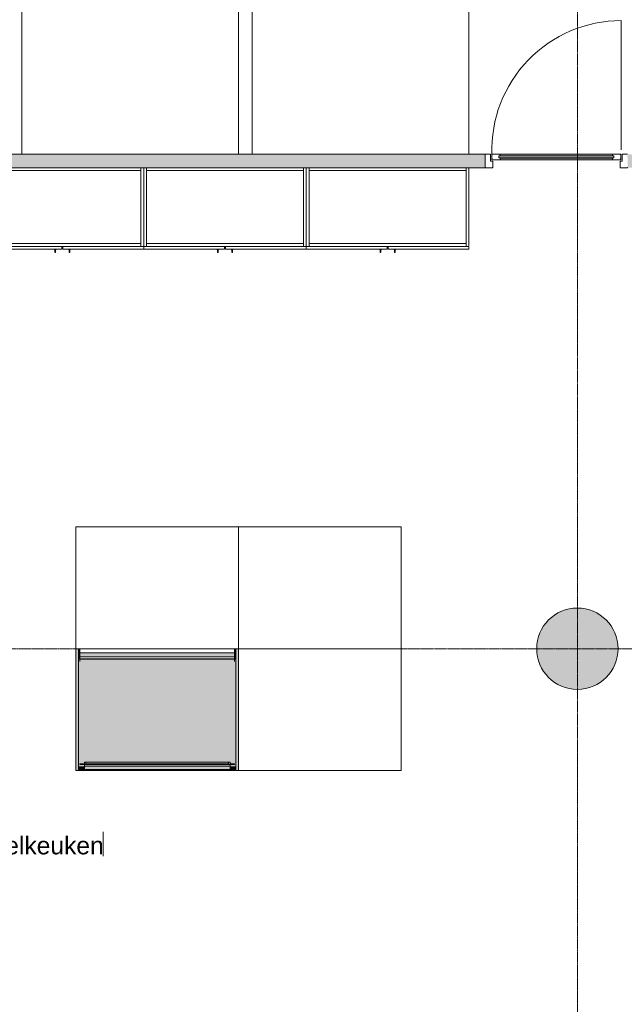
# Model space of a CAD drawing. Header units: millimetres. Extents: x -281 to 145437, y -16481 to 78869.
# Tile 161 of 256: x 27485 to 31946, y 26575 to 33843. Entities that reach past the tile are written whole.
import ezdxf

# ---------------------------------------------------------------- set-up
doc = ezdxf.new("R2010")
doc.units = ezdxf.units.MM
doc.linetypes.add('Grid Line', pattern=[12, 6, -2, 2, -2])
doc.linetypes.add('NLRS_Dash-0_6mm_Space-0_6mm_cpz', pattern=[1.2, 0.6, -0.6])
for name, color, linetype, lineweight in [('A--A2__Ruwbouw', 8, 'Continuous', 5), ('A--L$01A__Algemeen', 7, 'Continuous', 5), ('A--L$07A__Stramien', 1, 'Continuous', 5), ('A--L21__Buitenwanden', 3, 'Continuous', 5), ('A--L28__Hoofddraagconstructies', 3, 'Continuous', 9), ('A--L3__Afbouw', 2, 'Continuous', 5), ('A--L5__InstallatiesW', 7, 'Continuous', 5), ('A--L82__LosseGebruikersInvent', 1, 'Continuous', 5), ('A--L8__LosseInventaris', 1, 'Continuous', 5), ('A--TR9__AlgVoorz', 1, 'Continuous', 5), ('Specialty Equipment', 1, 'Continuous', 5)]:
    doc.layers.add(name, color=color, linetype=linetype, lineweight=lineweight)
doc.styles.add('Arial_3', font='arial.ttf', dxfattribs={"height": 130})

# ---------------------------------------------------------------- blocks, each defined once
blk = doc.blocks.new('TBR-B-BWK-C-BES-ARC-R25_rvt-1-L_80_ 11')
at = {"layer": 'A--L28__Hoofddraagconstructies', "lineweight": 5}
blk.add_hatch(color=21, dxfattribs=at).paths.add_polyline_path([(31600, 28900), (31658.5, 28905.8), (31714.8, 28922.8), (31766.7, 28950.6), (31812.1, 28987.9), (31849.4, 29033.3), (31877.2, 29085.2), (31894.2, 29141.5), (31900, 29200), (31894.2, 29258.5), (31877.2, 29314.8), (31849.4, 29366.7), (31812.1, 29412.1), (31766.7, 29449.4), (31714.8, 29477.2), (31658.5, 29494.2), (31600, 29500), (31541.5, 29494.2), (31485.2, 29477.2), (31433.3, 29449.4), (31387.9, 29412.1), (31350.6, 29366.7), (31322.8, 29314.8), (31305.8, 29258.5), (31300, 29200), (31305.8, 29141.5), (31322.8, 29085.2), (31350.6, 29033.3), (31389, 28986.9), (31433.3, 28950.6), (31485.2, 28922.8), (31541.5, 28905.8)])
at = {"layer": 'A--L28__Hoofddraagconstructies', "color": 231, "lineweight": 18}
for start, end in [(0, 180), (180, 0)]:
    blk.add_arc((31600, 29200), 300, start, end, dxfattribs=at)
blk = doc.blocks.new('NLRS_57_ME_UN_zuurkast_gen_kad - zuurkast dxbxh 900x1200x2700-V286-L_80_ 11')
at = {"layer": 'A--L5__InstallatiesW'}
for points in [[(-581, -900), (-581, -2), (-583, 0), (-598, 0), (-600, -2), (-600, -900)], [(600, -900), (600, -2), (598, 0), (583, 0), (581, -2), (581, -900)], [(569.5, -76), (569.5, -75), (493.6, -76)]]:
    blk.add_hatch(color=254, dxfattribs=at).paths.add_polyline_path(points)
at = {"layer": 'A--L8__LosseInventaris'}
h = blk.add_hatch(color=254, dxfattribs=at)
h.paths.add_polyline_path([(-581, -75), (-570, -75), (-570, 0), (-583, 0), (-581, -2)])
h.paths.add_polyline_path([(-600, -2), (-598, 0), (-600, 0)])
h = blk.add_hatch(color=254, dxfattribs=at)
h.paths.add_polyline_path([(570, -75), (581, -75), (581, -2), (583, 0), (570, 0), (570, -2)])
h.paths.add_polyline_path([(600, -2), (600, 0), (598, 0)])
for points in [[(493.6, -60), (570, -60), (570, -30), (-570, -30), (-570, -60), (-464.7, -60)], [(14.5, -866), (537, -866), (537, -855), (-537, -855), (-537, -866), (-464.7, -866)], [(537, -868.5), (537, -866), (-537, -866.7), (-537, -868.5), (493.6, -868.5)], [(14.5, -872), (537, -872), (537, -868.5), (-537, -868.5), (-537, -872), (-464.7, -872)], [(493.6, -892), (537, -892), (537, -872), (-537, -872.3), (-537, -892), (361.1, -892)], [(526, -850.5), (526, -836.4), (-526, -836.4), (-526, -850.5), (493.6, -850.5)], [(493.6, -855), (526, -855), (526, -850.5), (-526, -850.5), (-526, -855), (14.5, -855)], [(-539, -900), (-537, -898), (-537, -874.3), (-539, -872.3), (-579, -872.3), (-581, -874.3), (-581, -898), (-579, -900)], [(493.6, -900), (537, -898.9), (537, -892), (-537, -892.8), (-537, -900), (14.5, -900)], [(579, -900), (581, -898), (581, -874.3), (579, -872.3), (539, -872.3), (537, -874.3), (537, -898), (539, -900)]]:
    blk.add_hatch(color=254, dxfattribs=at).paths.add_polyline_path(points)
h = blk.add_hatch(color=254, dxfattribs=at)
h.paths.add_polyline_path([(539, -900), (537, -899.5), (537, -900)])
h.paths.add_polyline_path([(579, -900), (581, -900), (581, -898)])
h.paths.add_polyline_path([(-579, -900), (-581, -898), (-581, -900)])
h.paths.add_polyline_path([(-537, -900), (-537.9, -898.9), (-539, -900)])
h.paths.add_polyline_path([(-537, -874.3), (-537, -855), (-571, -855), (-571, -850.5), (-537, -850.5), (-537, -836.4), (537, -836.4), (537, -850.5), (571, -850.5), (571, -855), (537, -855), (537, -874.3), (539, -872.3), (579, -872.3), (581, -874.3), (581, -75), (-581, -76), (-581, -874.3), (-579, -872.3), (-539, -872.3)])
h.paths.add_polyline_path([(571, -94), (570, -94), (571, -76.5)])
h.paths.add_polyline_path([(-570, -94), (-571, -94), (-570, -76.5)])
h = blk.add_hatch(color=254, dxfattribs=at)
h.paths.add_polyline_path([(537, -855), (571, -855), (571, -850.5), (537, -850.5), (537, -836.4), (526, -836.4), (526, -855)])
h.paths.add_polyline_path([(-526, -855), (-526, -836.4), (-537, -836.4), (-537, -850.5), (-571, -850.5), (-571, -855), (-537, -855)])
at = {"layer": 'A--L5__InstallatiesW', "color": 5}
for p, q in [((-583, 0), (-598, 0)), ((598, 0), (583, 0)), ((-600, -2), (-600, -900)), ((-581, -900), (-581, -2)), ((581, -2), (581, -900)), ((600, -900), (600, -2)), ((-571, -76.5), (-571, -94)), ((-571, -94), (-570, -94)), ((-570, -94), (-570, -76.5)), ((569.5, -75), (-569.5, -75)), ((-569.5, -76), (569.5, -76)), ((570, -76.5), (570, -94)), ((570, -94), (571, -94)), ((571, -94), (571, -76.5)), ((-600, -900), (-581, -900)), ((581, -900), (600, -900))]:
    blk.add_line(p, q, dxfattribs=at)
for centre, radius, start, end in [((-583, -2), 2, 0, 90), ((583, -2), 2, 90, 180), ((598, -2), 2, 360, 90), ((-598, -2), 2, 90, 180), ((-569.5, -76.5), 1.46, 90, 180), ((-569.5, -76.5), 0.5, 90, 180), ((569.5, -76.5), 1.46, 0, 90), ((569.5, -76.5), 0.5, 0, 90)]:
    blk.add_arc(centre, radius, start, end, dxfattribs=at)
at = {"layer": 'A--L8__LosseInventaris', "color": 5}
for p, q in [((-600, 0), (-600, -2)), ((-570, -75), (-570, 0)), ((570, -30), (-570, -30)), ((-570, -30), (-570, -60)), ((-570, -60), (570, -60)), ((570, 0), (570, -75)), ((570, -60), (570, -30)), ((-569.5, -75), (-581, -75)), ((581, -75), (569.5, -75)), ((-537, -866), (-537, -855)), ((-537, -868.5), (-537, -866)), ((-537, -866), (537, -866)), ((-537, -872), (-537, -868.5)), ((-537, -874.4), (-537, -872)), ((526, -855), (-526, -855)), ((537, -855), (537, -866)), ((537, -866), (537, -868.5)), ((537, -868.5), (537, -872)), ((537, -872), (537, -874.4)), ((-581, -900), (-579, -900)), ((-539, -900), (-537, -900)), ((537, -892), (-537, -892)), ((-537, -898.9), (-537, -900)), ((-537, -900), (537, -900)), ((537, -900), (537, -898.9)), ((537, -900), (539, -900)), ((579, -900), (581, -900))]:
    blk.add_line(p, q, dxfattribs=at)
at = {"layer": 'Specialty Equipment'}
for p, q in [((-571, -850.5), (-571, -855)), ((-537, -850.5), (-571, -850.5)), ((-571, -855), (-526, -855)), ((-526, -836.4), (-537, -836.4)), ((-537, -836.4), (-537, -850.5)), ((-526, -855), (-526, -836.4)), ((526, -836.4), (-526, -836.4)), ((-526, -836.4), (-526, -850.5)), ((-526, -850.5), (526, -850.5)), ((537, -836.4), (526, -836.4)), ((526, -836.4), (526, -855)), ((526, -850.5), (526, -836.4)), ((526, -855), (571, -855)), ((537, -850.5), (537, -836.4)), ((571, -850.5), (537, -850.5)), ((571, -855), (571, -850.5)), ((-581, -874.3), (-581, -898)), ((-539, -872.3), (-579, -872.3)), ((-579, -900), (-539, -900)), ((-537, -898), (-537, -874.3)), ((537, -874.3), (537, -898)), ((579, -872.3), (539, -872.3)), ((539, -900), (579, -900)), ((581, -898), (581, -874.3))]:
    blk.add_line(p, q, dxfattribs=at)
for centre, start, end in [((-579, -874.3), 90, 180), ((-579, -898), 180, 270), ((-539, -874.3), 360, 90), ((-539, -898), 270, 0), ((539, -874.3), 90, 180), ((539, -898), 180, 270), ((579, -874.3), 360, 90), ((579, -898), 270, 0)]:
    blk.add_arc(centre, 2, start, end, dxfattribs=at)
blk = doc.blocks.new('NLRS_30_DO_WB_deur enkel draai-SH_gen_cpz1 - 32_31_14_deur enkel glas_gen_aluminium_1050x2800_systeemwand-51066847-L_80_ 11')
at = {"layer": 'A--L3__Afbouw'}
for p, q in [((-525, 50), (-470, 50)), ((-524, 47.3), (-525, 47.3)), ((-525, 46.5), (-524, 46.5)), ((-524, 46.5), (-524, 47.3)), ((-471, 47.3), (-471, 46.5)), ((-470, 47.3), (-471, 47.3)), ((-471, 46.5), (-470, 46.5)), ((-470, 50), (-470, 47.3)), ((-470, 46.5), (-470, 0)), ((470, 50), (525, 50)), ((470, 47.3), (470, 50)), ((471, 47.3), (470, 47.3)), ((470, 46.5), (471, 46.5)), ((470, 0), (470, 46.5)), ((471, 46.5), (471, 47.3)), ((524, 47.3), (524, 46.5)), ((525, 47.3), (524, 47.3)), ((524, 46.5), (525, 46.5)), ((-524, -30), (-525, -30)), ((-525, -30.8), (-524, -30.8)), ((-485, -50), (-525, -50)), ((-524, -30.8), (-524, -30)), ((-486, 0), (-486, -0.8)), ((-470, 0), (-486, 0)), ((-486, -0.8), (-485, -0.8)), ((-485, -0.8), (-485, -50)), ((486, 0), (470, 0)), ((485, -0.8), (486, -0.8)), ((485, -50), (485, -0.8)), ((525, -50), (485, -50)), ((486, -0.8), (486, 0)), ((524, -30), (524, -30.8)), ((525, -30), (524, -30)), ((524, -30.8), (525, -30.8))]:
    blk.add_line(p, q, dxfattribs=at)
blk = doc.blocks.new('NLRS_30_DO_UN_paneel-SH_gen_cpz - 32_30_paneel_gen-V293-L_80_ 11')
at = {"layer": 'A--L3__Afbouw'}
for points in [[(425, 7.5), (-425, 7.5), (-425, -7.5), (425, -7.5)], [(415, 20), (-415, 20), (-415, 8.3), (415, 8.3)], [(415, -8.3), (-415, -8.3), (-415, -20), (415, -20)]]:
    blk.add_hatch(color=256, dxfattribs=at).paths.add_polyline_path(points)
for p, q in [((-475, 20), (-415, 20)), ((-475, 13.3), (-475, 20)), ((-474, 13.3), (-475, 13.3)), ((-475, 12.5), (-474, 12.5)), ((-475, -16.5), (-475, 12.5)), ((-474, 12.5), (-474, 13.3)), ((-425, 7.5), (425, 7.5)), ((-425, -7.5), (-425, 7.5)), ((-425, 7.5), (-425, -7.5)), ((-416, 7.5), (-425, 7.5)), ((-416, 8.3), (-416, 7.5)), ((-415, 8.3), (-416, 8.3)), ((-415, 20), (-415, 8.3)), ((415, 20), (-415, 20)), ((-415, 8.3), (415, 8.3)), ((415, 20), (475, 20)), ((415, 8.3), (415, 20)), ((416, 8.3), (415, 8.3)), ((416, 7.5), (416, 8.3)), ((425, 7.5), (416, 7.5)), ((425, 7.5), (425, -7.5)), ((425, -7.5), (425, 7.5)), ((474, 13.3), (474, 12.5)), ((475, 13.3), (474, 13.3)), ((474, 12.5), (475, 12.5)), ((475, 20), (475, 13.3)), ((475, 12.5), (475, -16.5)), ((-474, -16.5), (-475, -16.5)), ((-475, -17.3), (-474, -17.3)), ((-475, -20), (-475, -17.3)), ((-475, -20), (-475, -17.3)), ((-474, -17.3), (-475, -17.3)), ((-415, -20), (-475, -20)), ((-474, -17.3), (-474, -16.5)), ((425, -7.5), (-425, -7.5)), ((-425, -7.5), (-416, -7.5)), ((-416, -7.5), (-416, -8.3)), ((-416, -8.3), (-415, -8.3)), ((-415, -8.3), (-415, -20)), ((415, -8.3), (-415, -8.3)), ((-415, -20), (415, -20)), ((415, -8.3), (416, -8.3)), ((415, -20), (415, -8.3)), ((475, -20), (415, -20)), ((416, -7.5), (425, -7.5)), ((416, -8.3), (416, -7.5)), ((474, -16.5), (474, -17.3)), ((475, -16.5), (474, -16.5)), ((474, -17.3), (475, -17.3)), ((475, -17.3), (474, -17.3)), ((475, -17.3), (475, -20)), ((475, -20), (475, -17.3))]:
    blk.add_line(p, q, dxfattribs=at)
blk = doc.blocks.new('NLRS_30_DO_UN_clearance zone-SH_gen_cpz - NLRS_30_DO_UN_clearance zone-SH_gen_cpz-62715619-L_80_ 11')
at = {"layer": 'A--L3__Afbouw'}
blk.add_line((-477.5, -1006.6), (-477.5, -53.5), dxfattribs=at)
blk.add_arc((-477.5, -53.5), 953.1, 270, 2.0143, dxfattribs=at)
blk = doc.blocks.new('NLRS_82_FU_UN__veiligheid_ kast_gen_kad - kast dxbxh 600x1200x2100-49274341-L_80_ 11')
at = {"layer": 'A--L5__InstallatiesW'}
for p, q in [((-555.3, 47), (-555.3, -529)), ((-537.3, 49), (-553.3, 49)), ((624.7, 49), (-535.3, 49)), ((-535.3, 49), (-535.3, 29)), ((-535.3, -529), (-535.3, 47)), ((624.7, 29), (-535.3, 29)), ((-535.3, 29), (-535.3, -511)), ((-535.3, 29), (624.7, 29)), ((624.7, 29), (624.7, 49)), ((624.7, 47), (624.7, -529)), ((624.7, -511), (624.7, 29)), ((642.7, 49), (626.7, 49)), ((644.7, -529), (644.7, 47)), ((-555.3, -536), (-555.3, -546)), ((-553.3, -531), (-554.5, -531)), ((-554.5, -551), (40.9, -551)), ((-553.3, -531), (-537.3, -531)), ((-535, -531), (-537.3, -531)), ((-535.3, -511), (624.7, -511)), ((-535.3, -511), (-535.3, -531)), ((-535.3, -529), (-535.3, -531)), ((-535.3, -531), (-533.3, -531)), ((-533.3, -511), (-533.8, -511)), ((-533.3, -511), (622.7, -511)), ((622.7, -531), (-533.3, -531)), ((41.7, -546), (41.7, -536)), ((47.7, -536), (47.7, -546)), ((48.5, -551), (643.9, -551)), ((623.2, -511), (622.7, -511)), ((622.7, -531), (624.7, -531)), ((626.7, -531), (624.4, -531)), ((624.7, -531), (624.7, -511)), ((624.7, -531), (624.7, -529)), ((626.7, -531), (642.7, -531)), ((643.9, -531), (642.7, -531)), ((644.7, -546), (644.7, -536))]:
    blk.add_line(p, q, dxfattribs=at)
at = {"layer": 'A--L5__InstallatiesW', "flags": 128}
for points in [[(-555.3, -531.8), (-555.3, -531.8), (-555.3, -531.7), (-555.3, -531.7), (-555.3, -531.7), (-555.3, -531.6), (-555.3, -531.6), (-555.3, -531.6), (-555.3, -531.5), (-555.2, -531.5), (-555.2, -531.5), (-555.2, -531.5), (-555.2, -531.4), (-555.2, -531.4), (-555.2, -531.4), (-555.2, -531.3), (-555.1, -531.3), (-555.1, -531.3), (-555.1, -531.3), (-555.1, -531.2), (-555.1, -531.2), (-555, -531.2), (-555, -531.2), (-555, -531.2), (-555, -531.1), (-554.9, -531.1), (-554.9, -531.1), (-554.9, -531.1), (-554.8, -531.1), (-554.8, -531.1), (-554.8, -531.1), (-554.8, -531), (-554.7, -531), (-554.7, -531), (-554.7, -531), (-554.6, -531), (-554.6, -531), (-554.6, -531), (-554.5, -531)], [(-554.6, -551), (-554.6, -551), (-554.6, -551), (-554.7, -551), (-554.7, -551), (-554.7, -551), (-554.8, -551), (-554.8, -550.9), (-554.8, -550.9), (-554.8, -550.9), (-554.9, -550.9), (-554.9, -550.9), (-554.9, -550.9), (-555, -550.9), (-555, -550.8), (-555, -550.8), (-555, -550.8), (-555.1, -550.8), (-555.1, -550.8), (-555.1, -550.7), (-555.1, -550.7), (-555.1, -550.7), (-555.2, -550.7), (-555.2, -550.6), (-555.2, -550.6), (-555.2, -550.6), (-555.2, -550.5), (-555.2, -550.5), (-555.2, -550.5), (-555.3, -550.5), (-555.3, -550.4), (-555.3, -550.4), (-555.3, -550.4), (-555.3, -550.3), (-555.3, -550.3), (-555.3, -550.3), (-555.3, -550.2), (-555.3, -550.2), (-555.3, -550.2)], [(41.7, -550.2), (41.7, -550.2), (41.7, -550.3), (41.7, -550.3), (41.7, -550.3), (41.7, -550.4), (41.7, -550.4), (41.7, -550.4), (41.7, -550.5), (41.6, -550.5), (41.6, -550.5), (41.6, -550.5), (41.6, -550.6), (41.6, -550.6), (41.6, -550.6), (41.6, -550.7), (41.5, -550.7), (41.5, -550.7), (41.5, -550.7), (41.5, -550.8), (41.5, -550.8), (41.4, -550.8), (41.4, -550.8), (41.4, -550.8), (41.4, -550.9), (41.3, -550.9), (41.3, -550.9), (41.3, -550.9), (41.2, -550.9), (41.2, -550.9), (41.2, -550.9), (41.2, -551), (41.1, -551), (41.1, -551), (41.1, -551), (41, -551), (41, -551), (41, -551), (40.9, -551)], [(41, -531), (41, -531), (41, -531), (41.1, -531), (41.1, -531), (41.1, -531), (41.2, -531), (41.2, -531.1), (41.2, -531.1), (41.2, -531.1), (41.3, -531.1), (41.3, -531.1), (41.3, -531.1), (41.4, -531.1), (41.4, -531.2), (41.4, -531.2), (41.4, -531.2), (41.5, -531.2), (41.5, -531.2), (41.5, -531.3), (41.5, -531.3), (41.5, -531.3), (41.6, -531.3), (41.6, -531.4), (41.6, -531.4), (41.6, -531.4), (41.6, -531.5), (41.6, -531.5), (41.6, -531.5), (41.7, -531.5), (41.7, -531.6), (41.7, -531.6), (41.7, -531.6), (41.7, -531.7), (41.7, -531.7), (41.7, -531.7), (41.7, -531.8), (41.7, -531.8), (41.7, -531.8)], [(47.7, -531.8), (47.7, -531.8), (47.7, -531.7), (47.7, -531.7), (47.7, -531.7), (47.7, -531.6), (47.7, -531.6), (47.7, -531.6), (47.7, -531.5), (47.8, -531.5), (47.8, -531.5), (47.8, -531.5), (47.8, -531.4), (47.8, -531.4), (47.8, -531.4), (47.8, -531.3), (47.9, -531.3), (47.9, -531.3), (47.9, -531.3), (47.9, -531.2), (47.9, -531.2), (48, -531.2), (48, -531.2), (48, -531.2), (48, -531.1), (48.1, -531.1), (48.1, -531.1), (48.1, -531.1), (48.2, -531.1), (48.2, -531.1), (48.2, -531.1), (48.2, -531), (48.3, -531), (48.3, -531), (48.3, -531), (48.4, -531), (48.4, -531), (48.4, -531), (48.5, -531)], [(48.4, -551), (48.4, -551), (48.4, -551), (48.3, -551), (48.3, -551), (48.3, -551), (48.2, -551), (48.2, -550.9), (48.2, -550.9), (48.2, -550.9), (48.1, -550.9), (48.1, -550.9), (48.1, -550.9), (48, -550.9), (48, -550.8), (48, -550.8), (48, -550.8), (47.9, -550.8), (47.9, -550.8), (47.9, -550.7), (47.9, -550.7), (47.9, -550.7), (47.8, -550.7), (47.8, -550.6), (47.8, -550.6), (47.8, -550.6), (47.8, -550.5), (47.8, -550.5), (47.8, -550.5), (47.7, -550.5), (47.7, -550.4), (47.7, -550.4), (47.7, -550.4), (47.7, -550.3), (47.7, -550.3), (47.7, -550.3), (47.7, -550.2), (47.7, -550.2), (47.7, -550.2)], [(644.7, -550.2), (644.7, -550.2), (644.7, -550.3), (644.7, -550.3), (644.7, -550.3), (644.7, -550.4), (644.7, -550.4), (644.7, -550.4), (644.7, -550.5), (644.6, -550.5), (644.6, -550.5), (644.6, -550.5), (644.6, -550.6), (644.6, -550.6), (644.6, -550.6), (644.6, -550.7), (644.5, -550.7), (644.5, -550.7), (644.5, -550.7), (644.5, -550.8), (644.5, -550.8), (644.4, -550.8), (644.4, -550.8), (644.4, -550.8), (644.4, -550.9), (644.3, -550.9), (644.3, -550.9), (644.3, -550.9), (644.2, -550.9), (644.2, -550.9), (644.2, -550.9), (644.2, -551), (644.1, -551), (644.1, -551), (644.1, -551), (644, -551), (644, -551), (644, -551), (643.9, -551)], [(644, -531), (644, -531), (644, -531), (644.1, -531), (644.1, -531), (644.1, -531), (644.2, -531), (644.2, -531.1), (644.2, -531.1), (644.2, -531.1), (644.3, -531.1), (644.3, -531.1), (644.3, -531.1), (644.4, -531.1), (644.4, -531.2), (644.4, -531.2), (644.4, -531.2), (644.5, -531.2), (644.5, -531.2), (644.5, -531.3), (644.5, -531.3), (644.5, -531.3), (644.6, -531.3), (644.6, -531.4), (644.6, -531.4), (644.6, -531.4), (644.6, -531.5), (644.6, -531.5), (644.6, -531.5), (644.7, -531.5), (644.7, -531.6), (644.7, -531.6), (644.7, -531.6), (644.7, -531.7), (644.7, -531.7), (644.7, -531.7), (644.7, -531.8), (644.7, -531.8), (644.7, -531.8)]]:
    blk.add_lwpolyline(points, dxfattribs=at)
at = {"layer": 'A--L5__InstallatiesW'}
for centre, start, end in [((-553.3, 47), 90, 180), ((-537.3, 47), 360, 90), ((626.7, 47), 90, 180), ((642.7, 47), 360, 90), ((-553.3, -529), 180, 270), ((-537.3, -529), 270, 360), ((626.7, -529), 180, 270), ((642.7, -529), 270, 0)]:
    blk.add_arc(centre, 2, start, end, dxfattribs=at)
at = {"layer": 'A--L8__LosseInventaris'}
for p, q in [((-13.3, -551), (-13.3, -556)), ((-13.3, -551), (-13.3, -556)), ((-13.3, -556), (-10.8, -556)), ((-13.3, -556), (-8.3, -556)), ((-11.3, -553.5), (-11.3, -564)), ((-11.3, -553.5), (-11.3, -564)), ((-10.9, -553.5), (-11.3, -553.5)), ((-10.9, -553.5), (-11.3, -553.5)), ((-10.9, -556), (-11.3, -556)), ((-10.9, -556), (-11.3, -556)), ((-8.3, -556), (-3.3, -556)), ((-5.8, -556), (-3.3, -556)), ((-5.3, -553.5), (-5.7, -553.5)), ((-5.3, -553.5), (-5.7, -553.5)), ((-5.3, -556), (-5.7, -556)), ((-5.3, -556), (-5.7, -556)), ((-5.3, -564), (-5.3, -553.5)), ((-5.3, -564), (-5.3, -553.5)), ((-3.3, -556), (-3.3, -551)), ((-3.3, -556), (-3.3, -551)), ((92.7, -551), (92.7, -556)), ((92.7, -551), (92.7, -556)), ((92.7, -556), (95.2, -556)), ((92.7, -556), (97.7, -556)), ((94.7, -553.5), (94.7, -564)), ((94.7, -553.5), (94.7, -564)), ((95.1, -553.5), (94.7, -553.5)), ((95.1, -553.5), (94.7, -553.5)), ((95.1, -556), (94.7, -556)), ((95.1, -556), (94.7, -556)), ((97.7, -556), (102.7, -556)), ((100.2, -556), (102.7, -556)), ((100.7, -553.5), (100.3, -553.5)), ((100.7, -553.5), (100.3, -553.5)), ((100.7, -556), (100.3, -556)), ((100.7, -556), (100.3, -556)), ((100.7, -564), (100.7, -553.5)), ((100.7, -564), (100.7, -553.5)), ((102.7, -556), (102.7, -551)), ((102.7, -556), (102.7, -551))]:
    blk.add_line(p, q, dxfattribs=at)
at = {"layer": 'A--L8__LosseInventaris', "flags": 128}
for points in [[(-11.3, -574), (-11.3, -574), (-11.3, -574), (-11.3, -573.9), (-11.3, -573.9), (-11.3, -573.8), (-11.3, -573.7), (-11.3, -573.6), (-11.3, -573.5), (-11.3, -573.4), (-11.3, -573.2), (-11.3, -573), (-11.3, -572.9), (-11.3, -572.7), (-11.3, -572.5), (-11.3, -572.3), (-11.3, -572), (-11.3, -571.8), (-11.3, -571.5), (-11.3, -571.2), (-11.3, -571), (-11.3, -570.7), (-11.3, -570.4), (-11.3, -570.1), (-11.3, -569.7), (-11.3, -569.4), (-11.3, -569.1), (-11.3, -568.7), (-11.3, -568.4), (-11.3, -568), (-11.3, -567.6), (-11.3, -567.2), (-11.3, -566.9), (-11.3, -566.5), (-11.3, -566.1), (-11.3, -565.7), (-11.3, -565.3), (-11.3, -564.9), (-11.3, -564.5), (-11.3, -564.1), (-11.3, -564)], [(-11.3, -564), (-11.3, -564.4), (-11.3, -564.8), (-11.3, -565.2), (-11.3, -565.6), (-11.3, -566), (-11.3, -566.4), (-11.3, -566.8), (-11.3, -567.1), (-11.3, -567.5), (-11.3, -567.9), (-11.3, -568.3), (-11.3, -568.6), (-11.3, -569), (-11.3, -569.3), (-11.3, -569.6), (-11.3, -570), (-11.3, -570.3), (-11.3, -570.6), (-11.3, -570.9), (-11.3, -571.2), (-11.3, -571.4), (-11.3, -571.7), (-11.3, -572), (-11.3, -572.2), (-11.3, -572.4), (-11.3, -572.6), (-11.3, -572.8), (-11.3, -573), (-11.3, -573.2), (-11.3, -573.3), (-11.3, -573.5), (-11.3, -573.6), (-11.3, -573.7), (-11.3, -573.8), (-11.3, -573.9), (-11.3, -573.9), (-11.3, -574), (-11.3, -574), (-11.3, -574)], [(-10.2, -576.3), (-10.3, -576.3), (-10.4, -576.2), (-10.5, -576.1), (-10.5, -576), (-10.6, -575.9), (-10.7, -575.8), (-10.8, -575.7), (-10.8, -575.6), (-10.9, -575.5), (-10.9, -575.4), (-11, -575.3), (-11, -575.2), (-11.1, -575.1), (-11.1, -575), (-11.2, -574.9), (-11.2, -574.7), (-11.2, -574.6), (-11.3, -574.5), (-11.3, -574.4), (-11.3, -574.3), (-11.3, -574.2), (-11.3, -574), (-11.3, -574)], [(-8.3, -577), (-8.4, -577), (-8.5, -577), (-8.7, -577), (-8.8, -577), (-8.9, -576.9), (-9, -576.9), (-9.1, -576.9), (-9.2, -576.8), (-9.4, -576.8), (-9.5, -576.8), (-9.6, -576.7), (-9.7, -576.7)], [(-6.9, -576.6), (-7, -576.7), (-7.1, -576.8), (-7.2, -576.8), (-7.3, -576.8), (-7.4, -576.9), (-7.6, -576.9), (-7.7, -576.9), (-7.8, -577), (-7.9, -577), (-8, -577), (-8.1, -577), (-8.3, -577), (-8.3, -577)], [(-5.3, -574), (-5.3, -574.1), (-5.3, -574.2), (-5.3, -574.4), (-5.3, -574.5), (-5.4, -574.6), (-5.4, -574.7), (-5.4, -574.8), (-5.5, -574.9), (-5.5, -575.1), (-5.5, -575.2), (-5.6, -575.3), (-5.6, -575.4), (-5.7, -575.5), (-5.8, -575.6), (-5.8, -575.7), (-5.9, -575.8), (-6, -575.9), (-6, -576), (-6.1, -576.1), (-6.2, -576.2), (-6.3, -576.2), (-6.4, -576.3)], [(-5.3, -564), (-5.3, -564.4), (-5.3, -564.8), (-5.3, -565.2), (-5.3, -565.6), (-5.3, -566), (-5.3, -566.4), (-5.3, -566.8), (-5.3, -567.1), (-5.3, -567.5), (-5.3, -567.9), (-5.3, -568.3), (-5.3, -568.6), (-5.3, -569), (-5.3, -569.3), (-5.3, -569.6), (-5.3, -570), (-5.3, -570.3), (-5.3, -570.6), (-5.3, -570.9), (-5.3, -571.2), (-5.3, -571.4), (-5.3, -571.7), (-5.3, -572), (-5.3, -572.2), (-5.3, -572.4), (-5.3, -572.6), (-5.3, -572.8), (-5.3, -573), (-5.3, -573.2), (-5.3, -573.3), (-5.3, -573.5), (-5.3, -573.6), (-5.3, -573.7), (-5.3, -573.8), (-5.3, -573.9), (-5.3, -573.9), (-5.3, -574), (-5.3, -574), (-5.3, -574)], [(-5.3, -574), (-5.3, -574), (-5.3, -574), (-5.3, -573.9), (-5.3, -573.9), (-5.3, -573.8), (-5.3, -573.7), (-5.3, -573.6), (-5.3, -573.5), (-5.3, -573.4), (-5.3, -573.2), (-5.3, -573), (-5.3, -572.9), (-5.3, -572.7), (-5.3, -572.5), (-5.3, -572.3), (-5.3, -572), (-5.3, -571.8), (-5.3, -571.5), (-5.3, -571.2), (-5.3, -571), (-5.3, -570.7), (-5.3, -570.4), (-5.3, -570.1), (-5.3, -569.7), (-5.3, -569.4), (-5.3, -569.1), (-5.3, -568.7), (-5.3, -568.4), (-5.3, -568), (-5.3, -567.6), (-5.3, -567.2), (-5.3, -566.9), (-5.3, -566.5), (-5.3, -566.1), (-5.3, -565.7), (-5.3, -565.3), (-5.3, -564.9), (-5.3, -564.5), (-5.3, -564.1), (-5.3, -564)], [(94.7, -574), (94.7, -574), (94.7, -574), (94.7, -573.9), (94.7, -573.9), (94.7, -573.8), (94.7, -573.7), (94.7, -573.6), (94.7, -573.5), (94.7, -573.4), (94.7, -573.2), (94.7, -573), (94.7, -572.9), (94.7, -572.7), (94.7, -572.5), (94.7, -572.3), (94.7, -572), (94.7, -571.8), (94.7, -571.5), (94.7, -571.2), (94.7, -571), (94.7, -570.7), (94.7, -570.4), (94.7, -570.1), (94.7, -569.7), (94.7, -569.4), (94.7, -569.1), (94.7, -568.7), (94.7, -568.4), (94.7, -568), (94.7, -567.6), (94.7, -567.2), (94.7, -566.9), (94.7, -566.5), (94.7, -566.1), (94.7, -565.7), (94.7, -565.3), (94.7, -564.9), (94.7, -564.5), (94.7, -564.1), (94.7, -564)], [(94.7, -564), (94.7, -564.4), (94.7, -564.8), (94.7, -565.2), (94.7, -565.6), (94.7, -566), (94.7, -566.4), (94.7, -566.8), (94.7, -567.1), (94.7, -567.5), (94.7, -567.9), (94.7, -568.3), (94.7, -568.6), (94.7, -569), (94.7, -569.3), (94.7, -569.6), (94.7, -570), (94.7, -570.3), (94.7, -570.6), (94.7, -570.9), (94.7, -571.2), (94.7, -571.4), (94.7, -571.7), (94.7, -572), (94.7, -572.2), (94.7, -572.4), (94.7, -572.6), (94.7, -572.8), (94.7, -573), (94.7, -573.2), (94.7, -573.3), (94.7, -573.5), (94.7, -573.6), (94.7, -573.7), (94.7, -573.8), (94.7, -573.9), (94.7, -573.9), (94.7, -574), (94.7, -574), (94.7, -574)], [(95.8, -576.3), (95.7, -576.3), (95.6, -576.2), (95.5, -576.1), (95.5, -576), (95.4, -575.9), (95.3, -575.8), (95.2, -575.7), (95.2, -575.6), (95.1, -575.5), (95.1, -575.4), (95, -575.3), (95, -575.2), (94.9, -575.1), (94.9, -575), (94.8, -574.9), (94.8, -574.7), (94.8, -574.6), (94.7, -574.5), (94.7, -574.4), (94.7, -574.3), (94.7, -574.2), (94.7, -574), (94.7, -574)], [(97.7, -577), (97.6, -577), (97.5, -577), (97.3, -577), (97.2, -577), (97.1, -576.9), (97, -576.9), (96.9, -576.9), (96.8, -576.8), (96.6, -576.8), (96.5, -576.8), (96.4, -576.7), (96.3, -576.7)], [(99.1, -576.6), (99, -576.7), (98.9, -576.8), (98.8, -576.8), (98.7, -576.8), (98.6, -576.9), (98.4, -576.9), (98.3, -576.9), (98.2, -577), (98.1, -577), (98, -577), (97.9, -577), (97.7, -577), (97.7, -577)], [(100.7, -574), (100.7, -574.1), (100.7, -574.2), (100.7, -574.4), (100.7, -574.5), (100.6, -574.6), (100.6, -574.7), (100.6, -574.8), (100.5, -574.9), (100.5, -575.1), (100.5, -575.2), (100.4, -575.3), (100.4, -575.4), (100.3, -575.5), (100.2, -575.6), (100.2, -575.7), (100.1, -575.8), (100, -575.9), (100, -576), (99.9, -576.1), (99.8, -576.2), (99.7, -576.2), (99.6, -576.3)], [(100.7, -564), (100.7, -564.4), (100.7, -564.8), (100.7, -565.2), (100.7, -565.6), (100.7, -566), (100.7, -566.4), (100.7, -566.8), (100.7, -567.1), (100.7, -567.5), (100.7, -567.9), (100.7, -568.3), (100.7, -568.6), (100.7, -569), (100.7, -569.3), (100.7, -569.6), (100.7, -570), (100.7, -570.3), (100.7, -570.6), (100.7, -570.9), (100.7, -571.2), (100.7, -571.4), (100.7, -571.7), (100.7, -572), (100.7, -572.2), (100.7, -572.4), (100.7, -572.6), (100.7, -572.8), (100.7, -573), (100.7, -573.2), (100.7, -573.3), (100.7, -573.5), (100.7, -573.6), (100.7, -573.7), (100.7, -573.8), (100.7, -573.9), (100.7, -573.9), (100.7, -574), (100.7, -574), (100.7, -574)], [(100.7, -574), (100.7, -574), (100.7, -574), (100.7, -573.9), (100.7, -573.9), (100.7, -573.8), (100.7, -573.7), (100.7, -573.6), (100.7, -573.5), (100.7, -573.4), (100.7, -573.2), (100.7, -573), (100.7, -572.9), (100.7, -572.7), (100.7, -572.5), (100.7, -572.3), (100.7, -572), (100.7, -571.8), (100.7, -571.5), (100.7, -571.2), (100.7, -571), (100.7, -570.7), (100.7, -570.4), (100.7, -570.1), (100.7, -569.7), (100.7, -569.4), (100.7, -569.1), (100.7, -568.7), (100.7, -568.4), (100.7, -568), (100.7, -567.6), (100.7, -567.2), (100.7, -566.9), (100.7, -566.5), (100.7, -566.1), (100.7, -565.7), (100.7, -565.3), (100.7, -564.9), (100.7, -564.5), (100.7, -564.1), (100.7, -564)]]:
    blk.add_lwpolyline(points, dxfattribs=at)
blk = doc.blocks.new('NLRS_82_FU_UN_lab en spoel tafels_gen_kad - labtafel dxbxh 900x1200x950-V295-L_80_ 11')
at = {"layer": 'A--L$01A__Algemeen'}
for p, q in [((600, 262.7), (-600, 262.7)), ((-600, 262.7), (-600, -637.3)), ((600, -637.3), (600, 262.7)), ((-600, -637.3), (600, -637.3))]:
    blk.add_line(p, q, dxfattribs=at)
blk = doc.blocks.new('NLRS_82_SE_LB_laboratorium apparaat space reservation_gen_cpz - lab apparaat_vloerniveau-57701500-L_80_ 11')
at = {"layer": 'A--L8__LosseInventaris', "linetype": 'NLRS_Dash-0_6mm_Space-0_6mm_cpz'}
for p, q in [((-800, 650), (800, 650)), ((-800, 650), (-800, -650)), ((800, 650), (800, -650)), ((-800, -650), (800, -650))]:
    blk.add_line(p, q, dxfattribs=at)
at = {"layer": 'Specialty Equipment'}
for p, q in [((800, 650), (-800, 650)), ((-800, 650), (-800, -650)), ((800, -650), (800, 650)), ((-800, -650), (800, -650))]:
    blk.add_line(p, q, dxfattribs=at)
blk = doc.blocks.new('NLRS_82_SE_LB_laboratorium apparaat space reservation_gen_cpz - lab apparaat_vloerniveau-57701519-L_80_ 11')
at = {"layer": 'A--L8__LosseInventaris', "linetype": 'NLRS_Dash-0_6mm_Space-0_6mm_cpz'}
for p, q in [((-800, 650), (800, 650)), ((-800, 650), (-800, -650)), ((800, 650), (800, -650)), ((-800, -650), (800, -650))]:
    blk.add_line(p, q, dxfattribs=at)
at = {"layer": 'Specialty Equipment'}
for p, q in [((800, 650), (-800, 650)), ((-800, 650), (-800, -650)), ((800, -650), (800, 650)), ((-800, -650), (800, -650))]:
    blk.add_line(p, q, dxfattribs=at)
blk = doc.blocks.new('NLRS_82_FU_UN_lab en spoel tafels_gen_kad - labtafel dxbxh 900x1200x950-V299-L_80_ 11')
at = {"layer": 'A--L$01A__Algemeen'}
for p, q in [((600, 637.3), (-600, 637.3)), ((-600, 637.3), (-600, -262.7)), ((600, -262.7), (600, 637.3)), ((-600, -262.7), (-598, -262.7)), ((-583, -262.7), (583, -262.7)), ((598, -262.7), (600, -262.7))]:
    blk.add_line(p, q, dxfattribs=at)
blk = doc.blocks.new('NLRS_82_FU_UN_lab en spoel tafels_gen_kad - labtafel dxbxh 900x1200x950-V300-L_80_ 11')
at = {"layer": 'A--L$01A__Algemeen'}
for p, q in [((600, 637.3), (-600, 637.3)), ((-600, 637.3), (-600, -262.7)), ((-600, -262.7), (600, -262.7)), ((600, -262.7), (600, -260.7))]:
    blk.add_line(p, q, dxfattribs=at)

msp = doc.modelspace()

# ---------------------------------------------------------------- hatches: boundary and pattern name
at = {"layer": 'A--A2__Ruwbouw'}
h = msp.add_hatch(color=256, dxfattribs=at)
h.paths.add_polyline_path([(32265, 32750), (32265, 32850), (31970, 32850), (31970, 32750)])
h.paths.add_polyline_path([(30909.9, 32750), (30920, 32750), (30920, 32850), (25050, 32850), (25050, 32750), (30800, 32750)])

# ---------------------------------------------------------------- linework, layer by layer
at = {"layer": 'A--L$07A__Stramien', "linetype": 'Grid Line'}
for p, q in [((31600, 64428.4), (31600, 5044.8)), ((100373, 29200), (-281.1, 29200))]:
    msp.add_line(p, q, dxfattribs=at)
at = {"layer": 'A--L21__Buitenwanden'}
for p, q in [((30920, 32850), (25050, 32850)), ((30920, 32750), (30920, 32850)), ((28380, 32750), (28382, 32750)), ((28398, 32750), (28402, 32750)), ((28418, 32750), (28420, 32750)), ((29580, 32750), (29582, 32750)), ((29598, 32750), (29602, 32750)), ((29618, 32750), (29620, 32750)), ((30780, 32750), (30782, 32750)), ((30798, 32750), (30920, 32750))]:
    msp.add_line(p, q, dxfattribs=at)
at = {"layer": 'A--TR9__AlgVoorz'}
msp.add_line((28100.4, 27668.6), (28099.7, 27849.3), dxfattribs=at)

# ---------------------------------------------------------------- block references
at = {"lineweight": 5}
msp.add_blockref('TBR-B-BWK-C-BES-ARC-R25_rvt-1-L_80_ 11', (0, 0), dxfattribs=at)
at = {"layer": 'A--L3__Afbouw', "rotation": 180}
for name, p in [('NLRS_30_DO_UN_clearance zone-SH_gen_cpz - NLRS_30_DO_UN_clearance zone-SH_gen_cpz-62715619-L_80_ 11', (31445, 32830)), ('NLRS_30_DO_WB_deur enkel draai-SH_gen_cpz1 - 32_31_14_deur enkel glas_gen_aluminium_1050x2800_systeemwand-51066847-L_80_ 11', (31445, 32800)), ('NLRS_30_DO_UN_paneel-SH_gen_cpz - 32_30_paneel_gen-V293-L_80_ 11', (31445, 32830))]:
    msp.add_blockref(name, p, dxfattribs=at)
at = {"layer": 'A--L5__InstallatiesW'}
for p in [(27755.3, 32701), (28955.3, 32701), (30155.3, 32701)]:
    msp.add_blockref('NLRS_82_FU_UN__veiligheid_ kast_gen_kad - kast dxbxh 600x1200x2100-49274341-L_80_ 11', p, dxfattribs=at)
at = {"layer": 'A--L82__LosseGebruikersInvent'}
msp.add_blockref('NLRS_82_FU_UN_lab en spoel tafels_gen_kad - labtafel dxbxh 900x1200x950-V299-L_80_ 11', (28499.9, 29462.7), dxfattribs=at)
at = {"layer": 'A--L82__LosseGebruikersInvent', "rotation": 180}
for name, p in [('NLRS_82_FU_UN_lab en spoel tafels_gen_kad - labtafel dxbxh 900x1200x950-V295-L_80_ 11', (29699.9, 29462.7)), ('NLRS_82_FU_UN_lab en spoel tafels_gen_kad - labtafel dxbxh 900x1200x950-V300-L_80_ 11', (29699.9, 28937.3))]:
    msp.add_blockref(name, p, dxfattribs=at)
at = {"layer": 'A--L8__LosseInventaris', "linetype": 'NLRS_Dash-0_6mm_Space-0_6mm_cpz', "rotation": 180}
for name, p in [('NLRS_82_SE_LB_laboratorium apparaat space reservation_gen_cpz - lab apparaat_vloerniveau-57701519-L_80_ 11', (28300, 33500)), ('NLRS_82_SE_LB_laboratorium apparaat space reservation_gen_cpz - lab apparaat_vloerniveau-57701500-L_80_ 11', (30000, 33500))]:
    msp.add_blockref(name, p, dxfattribs=at)
at = {"layer": 'A--L8__LosseInventaris', "color": 5}
msp.add_blockref('NLRS_57_ME_UN_zuurkast_gen_kad - zuurkast dxbxh 900x1200x2700-V286-L_80_ 11', (28499.9, 29200), dxfattribs=at)

# ---------------------------------------------------------------- texts
at = {"layer": 'A--TR9__AlgVoorz', "insert": (25228.7, 27812), "char_height": 130, "width": 3471.307, "attachment_point": 1, "style": 'Arial_3'}
msp.add_mtext('CBK - control kamer & spoelkeuken', dxfattribs=at)

doc.saveas('drawing.dxf')
